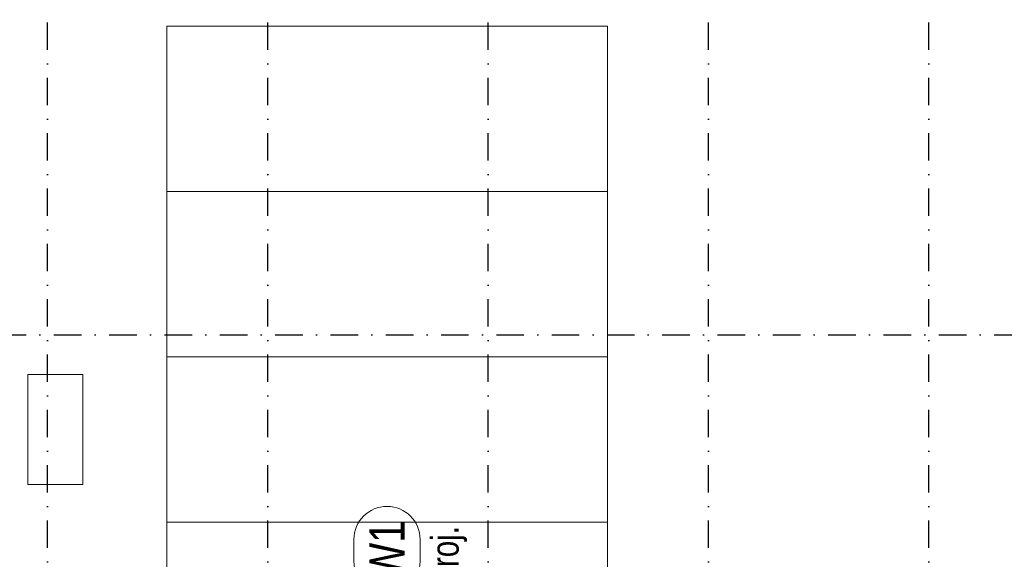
# Model space of a CAD drawing. Header units: centimetres. Extents: x -2715 to 104803, y -2927 to 32152.
# Tile 43 of 72: x 87423 to 87870, y -379 to -134. Entities that reach past the tile are written whole.
import ezdxf
from ezdxf.enums import TextEntityAlignment as Align
from ezdxf.lldxf.tags import DXFTag

# ---------------------------------------------------------------- set-up
doc = ezdxf.new("R2010")
doc.units = ezdxf.units.CM
doc.header["$MEASUREMENT"] = 0
doc.linetypes.add('DASHDOT2', pattern=[0.5, 0.25, -0.125, 0, -0.125])
for name, color, linetype, lineweight in [('1_ doors proj.', 252, 'Continuous', 15), ('1_ przerywana  S_CONSTRUCTION', 252, 'DASHDOT2', 25), ('2_ doors description proj.', 252, 'Continuous', 15), ('3_ PPOŻ  opisy', 252, 'Continuous', 18)]:
    doc.layers.add(name, color=color, linetype=linetype, lineweight=lineweight)
doc.styles.add('ARIAL', font='arial.ttf', dxfattribs={"width": 0.8})
doc.styles.add('BIKTS', font='bikromsw.shx', dxfattribs={"width": 0.85})
tags = doc.linetypes.add('Dash', pattern=[15, 10, -5]).pattern_tags.tags
tags[6:7] = [DXFTag(74, 4), DXFTag(75, 0), DXFTag(340, '0'), DXFTag(46, 0.0), DXFTag(50, 0.0), DXFTag(44, 0.0), DXFTag(45, 0.0)]
tags[4:5] = [DXFTag(74, 4), DXFTag(75, 0), DXFTag(340, '0'), DXFTag(46, 0.0), DXFTag(50, 0.0), DXFTag(44, 0.0), DXFTag(45, 0.0)]

# ---------------------------------------------------------------- blocks, each defined once
blk = doc.blocks.new('vcfnbvcnbvm')
at = {"linetype": 'Dash', "ltscale": 20}
for points in [[(-205, 6), (-5, 6), (-5, 306), (-205, 306), (-205, 6)], [(-205, 231), (-5, 231)], [(-205, 156), (-5, 156)], [(-205, 81), (-5, 81)]]:
    blk.add_lwpolyline(points, dxfattribs=at)
for points in [[(-210, 6), (-205, 6), (-205, -6), (-210, -6), (-210, 6)], [(-210, 6), (-205, 6), (-205, -6), (-210, -6), (-210, 6)], [(-205, 4), (-5, 4), (-5, -4), (-205, -4), (-205, 6)], [(0, 6), (-5, 6), (-5, -6), (0, -6), (0, 6)], [(0, 6), (-5, 6), (-5, -6), (0, -6), (0, 6)]]:
    blk.add_lwpolyline(points)
blk = doc.blocks.new('_OZN.DRZWI')
blk.add_line((0, 0), (61.07, 0))
blk.add_lwpolyline([(-15, 15, -1), (-15, -15), (-25, -15, -1), (-25, 15)], format="xyb", close=True)
at = {"style": 'BIKTS', "width": 0.8}
blk.add_attdef('WYSOK', text='', height=8, rotation=0, dxfattribs=at).set_placement((27.59, 12.75), align=Align.TOP_CENTER)
for p in [(-20, 0), (75.14, 0)]:
    blk.add_attdef('OZN', text='', height=8, rotation=0, dxfattribs=at).set_placement(p, align=Align.MIDDLE)
blk.add_attdef('SZEROK', text='', height=8, rotation=0, dxfattribs=at).set_placement((27.59, -12.4), align=Align.CENTER)

msp = doc.modelspace()

# ---------------------------------------------------------------- linework, layer by layer
at = {"layer": '1_ przerywana  S_CONSTRUCTION', "ltscale": 50}
for points in [[(87435.55, -449.07), (87435.55, 681.93)], [(87535.55, -449.07), (87535.55, 681.93)], [(87635.55, -449.07), (87635.55, 681.93)], [(87735.55, -449.07), (87735.55, 681.93)], [(87835.55, -449.07), (87835.55, 681.93)], [(86685.55, -277.07), (89183.55, -277.07)]]:
    msp.add_lwpolyline(points, dxfattribs=at)
at = {"layer": '3_ PPOŻ  opisy', "linetype": 'Continuous', "lineweight": 20, "ltscale": 3}
msp.add_lwpolyline([(87451.61, -345.02), (87451.61, -295.02), (87426.61, -295.02), (87426.61, -345.02), (87451.61, -345.02)], dxfattribs=at)

# ---------------------------------------------------------------- block references
at = {"layer": '1_ doors proj.'}
msp.add_blockref('vcfnbvcnbvm', (87694.71, -443.07), dxfattribs=at)
at = {"layer": '2_ doors description proj.'}
ref = msp.add_blockref('_OZN.DRZWI', (87589.71, -394.9), dxfattribs=dict(at, xscale=-1, rotation=89.99999999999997))
ref.add_attrib('OZN', 'proj.', dxfattribs={"layer": '0', "color": 7, "lineweight": 5, "height": 12.5, "rotation": 90, "style": 'BIKTS', "width": 0.8}).set_placement((87617.54, -376.85), align=Align.MIDDLE)
ref.add_attrib('WYSOK', '300', dxfattribs={"layer": '0', "color": 7, "lineweight": 5, "height": 12.5, "rotation": 90, "style": 'BIKTS', "width": 0.8}).set_placement((87593.25, -415.86), align=Align.TOP_CENTER)
ref.add_attrib('SZEROK', '200', dxfattribs={"layer": '0', "color": 7, "lineweight": 5, "height": 12.5, "rotation": 90, "style": 'BIKTS', "width": 0.8}).set_placement((87585.7, -416.06), align=Align.CENTER)
ref.add_attrib('OZN', 'W1', dxfattribs={"layer": '0', "color": 7, "lineweight": 5, "height": 16, "rotation": 90, "style": 'ARIAL', "width": 0.8}).set_placement((87589.71, -374.9), align=Align.MIDDLE)

doc.saveas('drawing.dxf')
